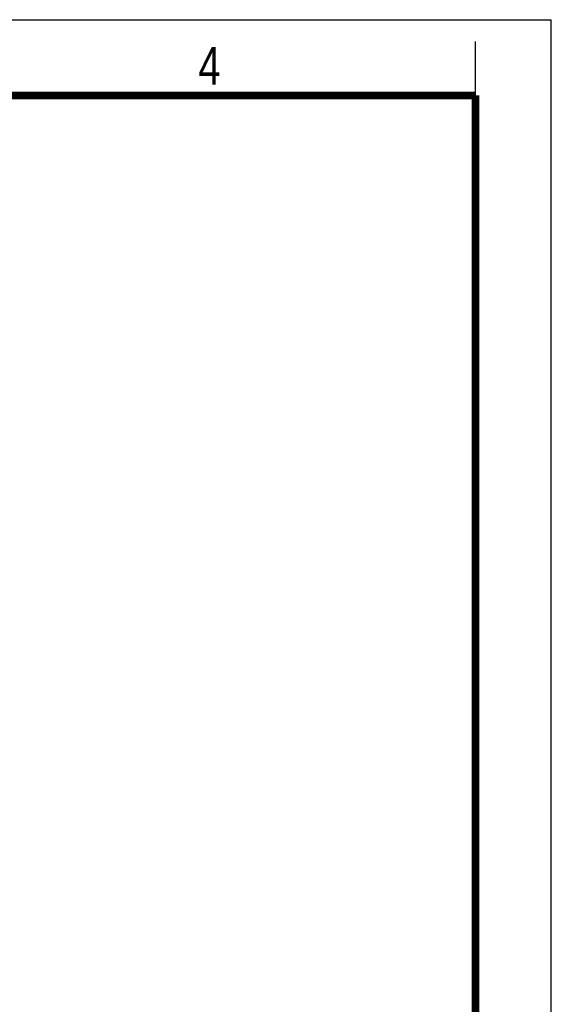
# Model space of a CAD drawing. Header units: millimetres. Extents: x 0 to 210, y 0 to 297.
# Tile 26 of 26: x 161 to 210, y 206 to 297. Entities that reach past the tile are written whole.
import ezdxf

# ---------------------------------------------------------------- set-up
doc = ezdxf.new("R2010")
doc.units = ezdxf.units.MM
doc.header["$LTSCALE"] = 19.36
doc.layers.get('0').update_dxf_attribs({"linetype": 'CONTINUOUS'})
doc.styles.add('TEXTSTYLE_2', font='txt', dxfattribs={"width": 0.75})

msp = doc.modelspace()

# ---------------------------------------------------------------- linework, layer by layer
at = {"color": 2, "linetype": 'CONTINUOUS'}
for p, q in [((0, 297), (210, 297)), ((210, 0), (210, 297)), ((203, 290), (203, 295))]:
    msp.add_line(p, q, dxfattribs=at)
at = {"color": 7, "linetype": 'CONTINUOUS', "const_width": 0.7}
for points in [[(7, 290), (203, 290)], [(203, 7), (203, 290)]]:
    msp.add_lwpolyline(points, dxfattribs=at)

# ---------------------------------------------------------------- texts
at = {"color": 5, "linetype": 'CONTINUOUS', "style": 'TEXTSTYLE_2', "width": 0.785714}
msp.add_text('4', height=3.5, dxfattribs=at).set_placement((177.38314, 290.99105))

doc.saveas('drawing.dxf')
